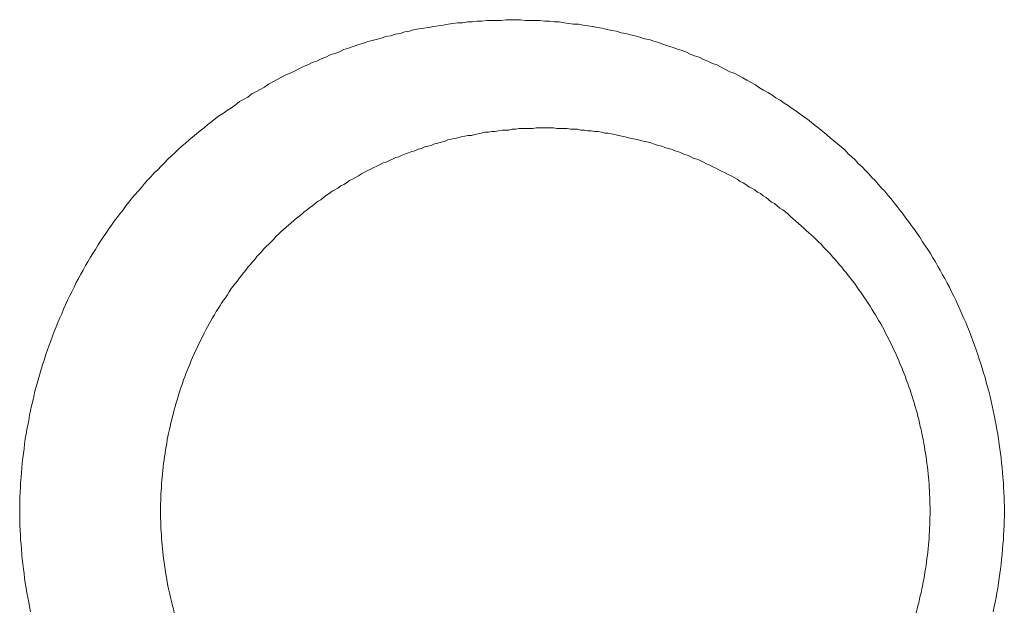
# Model space of a CAD drawing. Header units: millimetres. Extents: x -2274 to 12297, y -16157 to 26321.
# Tile 138 of 256: x -61.277 to -59.992, y -3938.131 to -3937.359. Entities that reach past the tile are written whole.
import ezdxf

# ---------------------------------------------------------------- set-up
doc = ezdxf.new("R2010")
doc.units = ezdxf.units.MM

msp = doc.modelspace()

# ---------------------------------------------------------------- linework, layer by layer
at = {"color": 253, "lineweight": 13}
for points in [[(-59.9924, -3938, 0), (-59.9924, -3937.994, 0), (-59.9926, -3937.988, 0), (-59.9928, -3937.982, 0), (-59.993, -3937.975, 0), (-59.9933, -3937.969, 0), (-59.9937, -3937.963, 0), (-59.9942, -3937.956, 0), (-59.9947, -3937.95, 0), (-59.9952, -3937.944, 0), (-59.9959, -3937.938, 0), (-59.9966, -3937.931, 0), (-59.9973, -3937.925, 0), (-59.9981, -3937.919, 0), (-59.999, -3937.913, 0), (-59.9999, -3937.906, 0), (-60.0009, -3937.9, 0), (-60.002, -3937.894, 0), (-60.0031, -3937.888, 0), (-60.0043, -3937.882, 0), (-60.0056, -3937.875, 0), (-60.0069, -3937.869, 0), (-60.0082, -3937.863, 0), (-60.0096, -3937.857, 0), (-60.0111, -3937.851, 0), (-60.0127, -3937.844, 0), (-60.0143, -3937.838, 0), (-60.0159, -3937.832, 0), (-60.0176, -3937.826, 0), (-60.0194, -3937.82, 0), (-60.0213, -3937.814, 0), (-60.0231, -3937.808, 0), (-60.0251, -3937.802, 0), (-60.0271, -3937.796, 0), (-60.0292, -3937.79, 0), (-60.0313, -3937.784, 0), (-60.0335, -3937.778, 0), (-60.0357, -3937.772, 0), (-60.038, -3937.766, 0), (-60.0404, -3937.76, 0), (-60.0428, -3937.754, 0), (-60.0452, -3937.749, 0), (-60.0478, -3937.743, 0), (-60.0503, -3937.737, 0), (-60.053, -3937.731, 0), (-60.0557, -3937.725, 0), (-60.0584, -3937.72, 0), (-60.0612, -3937.714, 0), (-60.0641, -3937.708, 0), (-60.067, -3937.703, 0), (-60.0699, -3937.697, 0), (-60.0729, -3937.692, 0), (-60.076, -3937.686, 0), (-60.0791, -3937.681, 0), (-60.0823, -3937.675, 0), (-60.0855, -3937.67, 0), (-60.0888, -3937.664, 0), (-60.0922, -3937.659, 0), (-60.0956, -3937.654, 0), (-60.099, -3937.649, 0), (-60.1025, -3937.643, 0), (-60.106, -3937.638, 0), (-60.1096, -3937.633, 0), (-60.1133, -3937.628, 0), (-60.117, -3937.623, 0), (-60.1207, -3937.618, 0), (-60.1245, -3937.613, 0), (-60.1283, -3937.608, 0), (-60.1322, -3937.603, 0), (-60.1361, -3937.598, 0), (-60.1401, -3937.593, 0), (-60.1442, -3937.588, 0), (-60.1482, -3937.583, 0), (-60.1524, -3937.579, 0), (-60.1565, -3937.574, 0), (-60.1607, -3937.569, 0), (-60.165, -3937.565, 0), (-60.1693, -3937.56, 0), (-60.1736, -3937.556, 0), (-60.178, -3937.551, 0), (-60.1825, -3937.547, 0), (-60.187, -3937.542, 0), (-60.1915, -3937.538, 0), (-60.196, -3937.534, 0), (-60.2006, -3937.529, 0), (-60.2053, -3937.525, 0), (-60.21, -3937.521, 0), (-60.2147, -3937.517, 0), (-60.2195, -3937.513, 0), (-60.2243, -3937.509, 0), (-60.2291, -3937.505, 0), (-60.234, -3937.501, 0), (-60.239, -3937.497, 0), (-60.2439, -3937.493, 0), (-60.2489, -3937.489, 0), (-60.254, -3937.486, 0), (-60.259, -3937.482, 0), (-60.2642, -3937.478, 0), (-60.2693, -3937.475, 0), (-60.2745, -3937.471, 0), (-60.2797, -3937.468, 0), (-60.2849, -3937.464, 0), (-60.2902, -3937.461, 0), (-60.2955, -3937.457, 0), (-60.3009, -3937.454, 0), (-60.3063, -3937.451, 0), (-60.3117, -3937.448, 0), (-60.3171, -3937.444, 0), (-60.3226, -3937.441, 0), (-60.3281, -3937.438, 0), (-60.3336, -3937.435, 0), (-60.3392, -3937.432, 0), (-60.3448, -3937.429, 0), (-60.3504, -3937.427, 0), (-60.356, -3937.424, 0), (-60.3617, -3937.421, 0), (-60.3674, -3937.418, 0), (-60.3731, -3937.416, 0), (-60.3789, -3937.413, 0), (-60.3846, -3937.411, 0), (-60.3904, -3937.408, 0), (-60.3963, -3937.406, 0), (-60.4021, -3937.404, 0), (-60.408, -3937.401, 0), (-60.4138, -3937.399, 0), (-60.4198, -3937.397, 0), (-60.4257, -3937.395, 0), (-60.4316, -3937.393, 0), (-60.4376, -3937.391, 0), (-60.4436, -3937.389, 0), (-60.4496, -3937.387, 0), (-60.4556, -3937.385, 0), (-60.4617, -3937.384, 0), (-60.4677, -3937.382, 0), (-60.4738, -3937.38, 0), (-60.4799, -3937.379, 0), (-60.486, -3937.377, 0), (-60.4921, -3937.376, 0), (-60.4983, -3937.374, 0), (-60.5044, -3937.373, 0), (-60.5106, -3937.372, 0), (-60.5168, -3937.37, 0), (-60.5229, -3937.369, 0), (-60.5291, -3937.368, 0), (-60.5354, -3937.367, 0), (-60.5416, -3937.366, 0), (-60.5478, -3937.365, 0), (-60.5541, -3937.365, 0), (-60.5603, -3937.364, 0), (-60.5666, -3937.363, 0), (-60.5728, -3937.362, 0), (-60.5791, -3937.362, 0), (-60.5854, -3937.361, 0), (-60.5917, -3937.361, 0), (-60.598, -3937.36, 0), (-60.6043, -3937.36, 0), (-60.6106, -3937.36, 0), (-60.6169, -3937.36, 0), (-60.6232, -3937.359, 0), (-60.6295, -3937.359, 0), (-60.6358, -3937.359, 0), (-60.6421, -3937.359, 0), (-60.6485, -3937.36, 0), (-60.6548, -3937.36, 0), (-60.6611, -3937.36, 0), (-60.6674, -3937.36, 0), (-60.6737, -3937.361, 0), (-60.6801, -3937.361, 0), (-60.6864, -3937.362, 0), (-60.6927, -3937.362, 0), (-60.699, -3937.363, 0), (-60.7053, -3937.363, 0), (-60.7116, -3937.364, 0), (-60.7179, -3937.365, 0), (-60.7242, -3937.366, 0), (-60.7305, -3937.367, 0), (-60.7367, -3937.368, 0), (-60.743, -3937.369, 0), (-60.7493, -3937.37, 0), (-60.7555, -3937.371, 0), (-60.7617, -3937.372, 0), (-60.768, -3937.374, 0), (-60.7742, -3937.375, 0), (-60.7804, -3937.377, 0), (-60.7866, -3937.378, 0), (-60.7927, -3937.38, 0), (-60.7989, -3937.381, 0), (-60.805, -3937.383, 0), (-60.8112, -3937.385, 0), (-60.8173, -3937.386, 0), (-60.8234, -3937.388, 0), (-60.8295, -3937.39, 0), (-60.8355, -3937.392, 0), (-60.8416, -3937.394, 0), (-60.8476, -3937.396, 0), (-60.8536, -3937.398, 0), (-60.8596, -3937.401, 0), (-60.8655, -3937.403, 0), (-60.8715, -3937.405, 0), (-60.8774, -3937.408, 0), (-60.8833, -3937.41, 0), (-60.8891, -3937.413, 0), (-60.895, -3937.415, 0), (-60.9008, -3937.418, 0), (-60.9066, -3937.42, 0), (-60.9124, -3937.423, 0), (-60.9181, -3937.426, 0), (-60.9238, -3937.429, 0), (-60.9295, -3937.431, 0), (-60.9351, -3937.434, 0), (-60.9408, -3937.437, 0), (-60.9464, -3937.44, 0), (-60.9519, -3937.443, 0), (-60.9574, -3937.447, 0), (-60.9629, -3937.45, 0), (-60.9684, -3937.453, 0), (-60.9738, -3937.456, 0), (-60.9792, -3937.46, 0), (-60.9846, -3937.463, 0), (-60.9899, -3937.466, 0), (-60.9952, -3937.47, 0), (-61.0004, -3937.474, 0), (-61.0056, -3937.477, 0), (-61.0108, -3937.481, 0), (-61.0159, -3937.484, 0), (-61.021, -3937.488, 0), (-61.0261, -3937.492, 0), (-61.0311, -3937.496, 0), (-61.036, -3937.5, 0), (-61.041, -3937.504, 0), (-61.0458, -3937.508, 0), (-61.0507, -3937.512, 0), (-61.0555, -3937.516, 0), (-61.0602, -3937.52, 0), (-61.0649, -3937.524, 0), (-61.0696, -3937.528, 0), (-61.0742, -3937.533, 0), (-61.0788, -3937.537, 0), (-61.0833, -3937.541, 0), (-61.0878, -3937.546, 0), (-61.0922, -3937.55, 0), (-61.0966, -3937.555, 0), (-61.101, -3937.559, 0), (-61.1053, -3937.564, 0), (-61.1095, -3937.568, 0), (-61.1137, -3937.573, 0), (-61.1179, -3937.578, 0), (-61.122, -3937.583, 0), (-61.1261, -3937.587, 0), (-61.1301, -3937.592, 0), (-61.1341, -3937.597, 0), (-61.138, -3937.602, 0), (-61.1418, -3937.607, 0), (-61.1457, -3937.612, 0), (-61.1494, -3937.617, 0), (-61.1532, -3937.622, 0), (-61.1568, -3937.627, 0), (-61.1604, -3937.632, 0), (-61.164, -3937.638, 0), (-61.1675, -3937.643, 0), (-61.171, -3937.648, 0), (-61.1744, -3937.653, 0), (-61.1778, -3937.659, 0), (-61.1811, -3937.664, 0), (-61.1843, -3937.669, 0), (-61.1875, -3937.675, 0), (-61.1907, -3937.68, 0), (-61.1938, -3937.686, 0), (-61.1968, -3937.691, 0), (-61.1998, -3937.697, 0), (-61.2028, -3937.702, 0), (-61.2057, -3937.708, 0), (-61.2085, -3937.714, 0), (-61.2113, -3937.719, 0), (-61.214, -3937.725, 0), (-61.2166, -3937.731, 0), (-61.2193, -3937.737, 0), (-61.2218, -3937.743, 0), (-61.2243, -3937.748, 0), (-61.2268, -3937.754, 0), (-61.2291, -3937.76, 0), (-61.2315, -3937.766, 0), (-61.2337, -3937.772, 0), (-61.236, -3937.778, 0), (-61.2381, -3937.784, 0), (-61.2402, -3937.79, 0), (-61.2423, -3937.796, 0), (-61.2443, -3937.802, 0), (-61.2462, -3937.808, 0), (-61.2481, -3937.814, 0), (-61.2499, -3937.82, 0), (-61.2517, -3937.826, 0), (-61.2534, -3937.832, 0), (-61.255, -3937.838, 0), (-61.2566, -3937.844, 0), (-61.2581, -3937.851, 0), (-61.2596, -3937.857, 0), (-61.261, -3937.863, 0), (-61.2623, -3937.869, 0), (-61.2636, -3937.875, 0), (-61.2648, -3937.882, 0), (-61.266, -3937.888, 0), (-61.2671, -3937.894, 0), (-61.2682, -3937.9, 0), (-61.2692, -3937.906, 0), (-61.2701, -3937.913, 0), (-61.2709, -3937.919, 0), (-61.2717, -3937.925, 0), (-61.2725, -3937.931, 0), (-61.2732, -3937.938, 0), (-61.2738, -3937.944, 0), (-61.2743, -3937.95, 0), (-61.2748, -3937.956, 0), (-61.2753, -3937.963, 0), (-61.2756, -3937.969, 0), (-61.276, -3937.975, 0), (-61.2762, -3937.982, 0), (-61.2764, -3937.988, 0), (-61.2765, -3937.994, 0), (-61.2765, -3938, 0)], [(-61.0928, -3938, 0), (-61.0928, -3937.996, 0), (-61.0927, -3937.991, 0), (-61.0926, -3937.987, 0), (-61.0925, -3937.983, 0), (-61.0923, -3937.978, 0), (-61.0921, -3937.974, 0), (-61.0918, -3937.969, 0), (-61.0915, -3937.965, 0), (-61.0912, -3937.96, 0), (-61.0908, -3937.956, 0), (-61.0904, -3937.952, 0), (-61.0899, -3937.947, 0), (-61.0894, -3937.943, 0), (-61.0889, -3937.938, 0), (-61.0883, -3937.934, 0), (-61.0877, -3937.929, 0), (-61.087, -3937.925, 0), (-61.0863, -3937.921, 0), (-61.0856, -3937.916, 0), (-61.0848, -3937.912, 0), (-61.084, -3937.907, 0), (-61.0832, -3937.903, 0), (-61.0823, -3937.899, 0), (-61.0813, -3937.894, 0), (-61.0804, -3937.89, 0), (-61.0794, -3937.885, 0), (-61.0783, -3937.881, 0), (-61.0772, -3937.877, 0), (-61.0761, -3937.872, 0), (-61.075, -3937.868, 0), (-61.0738, -3937.864, 0), (-61.0725, -3937.859, 0), (-61.0712, -3937.855, 0), (-61.0699, -3937.851, 0), (-61.0686, -3937.846, 0), (-61.0672, -3937.842, 0), (-61.0658, -3937.838, 0), (-61.0643, -3937.834, 0), (-61.0628, -3937.829, 0), (-61.0613, -3937.825, 0), (-61.0597, -3937.821, 0), (-61.0581, -3937.817, 0), (-61.0564, -3937.813, 0), (-61.0547, -3937.809, 0), (-61.053, -3937.804, 0), (-61.0512, -3937.8, 0), (-61.0494, -3937.796, 0), (-61.0476, -3937.792, 0), (-61.0457, -3937.788, 0), (-61.0438, -3937.784, 0), (-61.0418, -3937.78, 0), (-61.0399, -3937.776, 0), (-61.0378, -3937.772, 0), (-61.0358, -3937.768, 0), (-61.0337, -3937.764, 0), (-61.0315, -3937.76, 0), (-61.0294, -3937.756, 0), (-61.0272, -3937.752, 0), (-61.0249, -3937.748, 0), (-61.0227, -3937.744, 0), (-61.0203, -3937.74, 0), (-61.018, -3937.737, 0), (-61.0156, -3937.733, 0), (-61.0132, -3937.729, 0), (-61.0107, -3937.725, 0), (-61.0083, -3937.722, 0), (-61.0057, -3937.718, 0), (-61.0032, -3937.714, 0), (-61.0006, -3937.71, 0), (-60.998, -3937.707, 0), (-60.9953, -3937.703, 0), (-60.9927, -3937.7, 0), (-60.9899, -3937.696, 0), (-60.9872, -3937.693, 0), (-60.9844, -3937.689, 0), (-60.9816, -3937.686, 0), (-60.9788, -3937.682, 0), (-60.9759, -3937.679, 0), (-60.973, -3937.675, 0), (-60.97, -3937.672, 0), (-60.9671, -3937.668, 0), (-60.9641, -3937.665, 0), (-60.9611, -3937.662, 0), (-60.958, -3937.658, 0), (-60.9549, -3937.655, 0), (-60.9518, -3937.652, 0), (-60.9487, -3937.649, 0), (-60.9455, -3937.646, 0), (-60.9423, -3937.642, 0), (-60.9391, -3937.639, 0), (-60.9358, -3937.636, 0), (-60.9325, -3937.633, 0), (-60.9292, -3937.63, 0), (-60.9259, -3937.627, 0), (-60.9225, -3937.624, 0), (-60.9192, -3937.621, 0), (-60.9157, -3937.618, 0), (-60.9123, -3937.616, 0), (-60.9088, -3937.613, 0), (-60.9054, -3937.61, 0), (-60.9018, -3937.607, 0), (-60.8983, -3937.604, 0), (-60.8947, -3937.602, 0), (-60.8912, -3937.599, 0), (-60.8875, -3937.596, 0), (-60.8839, -3937.594, 0), (-60.8802, -3937.591, 0), (-60.8766, -3937.588, 0), (-60.8729, -3937.586, 0), (-60.8691, -3937.583, 0), (-60.8654, -3937.581, 0), (-60.8616, -3937.579, 0), (-60.8578, -3937.576, 0), (-60.854, -3937.574, 0), (-60.8502, -3937.572, 0), (-60.8463, -3937.569, 0), (-60.8424, -3937.567, 0), (-60.8385, -3937.565, 0), (-60.8346, -3937.563, 0), (-60.8307, -3937.56, 0), (-60.8267, -3937.558, 0), (-60.8227, -3937.556, 0), (-60.8187, -3937.554, 0), (-60.8147, -3937.552, 0), (-60.8107, -3937.55, 0), (-60.8066, -3937.548, 0), (-60.8025, -3937.546, 0), (-60.7985, -3937.545, 0), (-60.7944, -3937.543, 0), (-60.7902, -3937.541, 0), (-60.7861, -3937.539, 0), (-60.782, -3937.538, 0), (-60.7778, -3937.536, 0), (-60.7736, -3937.534, 0), (-60.7694, -3937.533, 0), (-60.7652, -3937.531, 0), (-60.761, -3937.53, 0), (-60.7568, -3937.528, 0), (-60.7525, -3937.527, 0), (-60.7482, -3937.525, 0), (-60.744, -3937.524, 0), (-60.7397, -3937.523, 0), (-60.7354, -3937.521, 0), (-60.7311, -3937.52, 0), (-60.7268, -3937.519, 0), (-60.7224, -3937.518, 0), (-60.7181, -3937.516, 0), (-60.7137, -3937.515, 0), (-60.7094, -3937.514, 0), (-60.705, -3937.513, 0), (-60.7006, -3937.512, 0), (-60.6962, -3937.511, 0), (-60.6919, -3937.51, 0), (-60.6875, -3937.51, 0), (-60.683, -3937.509, 0), (-60.6786, -3937.508, 0), (-60.6742, -3937.507, 0), (-60.6698, -3937.506, 0), (-60.6653, -3937.506, 0), (-60.6609, -3937.505, 0), (-60.6564, -3937.505, 0), (-60.652, -3937.504, 0), (-60.6475, -3937.503, 0), (-60.6431, -3937.503, 0), (-60.6386, -3937.503, 0), (-60.6341, -3937.502, 0), (-60.6297, -3937.502, 0), (-60.6252, -3937.501, 0), (-60.6207, -3937.501, 0), (-60.6162, -3937.501, 0), (-60.6118, -3937.501, 0), (-60.6073, -3937.501, 0), (-60.6028, -3937.5, 0), (-60.5983, -3937.5, 0), (-60.5938, -3937.5, 0), (-60.5893, -3937.5, 0), (-60.5849, -3937.5, 0), (-60.5804, -3937.5, 0), (-60.5759, -3937.501, 0), (-60.5714, -3937.501, 0), (-60.5669, -3937.501, 0), (-60.5625, -3937.501, 0), (-60.558, -3937.502, 0), (-60.5535, -3937.502, 0), (-60.549, -3937.502, 0), (-60.5446, -3937.503, 0), (-60.5401, -3937.503, 0), (-60.5357, -3937.504, 0), (-60.5312, -3937.504, 0), (-60.5268, -3937.505, 0), (-60.5223, -3937.505, 0), (-60.5179, -3937.506, 0), (-60.5134, -3937.507, 0), (-60.509, -3937.507, 0), (-60.5046, -3937.508, 0), (-60.5002, -3937.509, 0), (-60.4958, -3937.51, 0), (-60.4914, -3937.511, 0), (-60.487, -3937.512, 0), (-60.4826, -3937.513, 0), (-60.4782, -3937.514, 0), (-60.4739, -3937.515, 0), (-60.4695, -3937.516, 0), (-60.4652, -3937.517, 0), (-60.4608, -3937.518, 0), (-60.4565, -3937.519, 0), (-60.4522, -3937.52, 0), (-60.4479, -3937.522, 0), (-60.4436, -3937.523, 0), (-60.4393, -3937.524, 0), (-60.435, -3937.526, 0), (-60.4308, -3937.527, 0), (-60.4265, -3937.528, 0), (-60.4223, -3937.53, 0), (-60.4181, -3937.531, 0), (-60.4139, -3937.533, 0), (-60.4097, -3937.535, 0), (-60.4055, -3937.536, 0), (-60.4014, -3937.538, 0), (-60.3972, -3937.54, 0), (-60.3931, -3937.541, 0), (-60.389, -3937.543, 0), (-60.3849, -3937.545, 0), (-60.3808, -3937.547, 0), (-60.3767, -3937.549, 0), (-60.3727, -3937.551, 0), (-60.3686, -3937.553, 0), (-60.3646, -3937.555, 0), (-60.3606, -3937.557, 0), (-60.3567, -3937.559, 0), (-60.3527, -3937.561, 0), (-60.3488, -3937.563, 0), (-60.3449, -3937.565, 0), (-60.341, -3937.567, 0), (-60.3371, -3937.57, 0), (-60.3332, -3937.572, 0), (-60.3294, -3937.574, 0), (-60.3256, -3937.577, 0), (-60.3218, -3937.579, 0), (-60.318, -3937.581, 0), (-60.3143, -3937.584, 0), (-60.3105, -3937.586, 0), (-60.3068, -3937.589, 0), (-60.3031, -3937.591, 0), (-60.2995, -3937.594, 0), (-60.2959, -3937.597, 0), (-60.2922, -3937.599, 0), (-60.2887, -3937.602, 0), (-60.2851, -3937.605, 0), (-60.2815, -3937.607, 0), (-60.278, -3937.61, 0), (-60.2745, -3937.613, 0), (-60.2711, -3937.616, 0), (-60.2676, -3937.619, 0), (-60.2642, -3937.622, 0), (-60.2608, -3937.625, 0), (-60.2575, -3937.628, 0), (-60.2541, -3937.631, 0), (-60.2508, -3937.634, 0), (-60.2475, -3937.637, 0), (-60.2443, -3937.64, 0), (-60.241, -3937.643, 0), (-60.2378, -3937.646, 0), (-60.2347, -3937.649, 0), (-60.2315, -3937.652, 0), (-60.2284, -3937.656, 0), (-60.2253, -3937.659, 0), (-60.2223, -3937.662, 0), (-60.2192, -3937.665, 0), (-60.2162, -3937.669, 0), (-60.2132, -3937.672, 0), (-60.2103, -3937.675, 0), (-60.2074, -3937.679, 0), (-60.2045, -3937.682, 0), (-60.2017, -3937.686, 0), (-60.1988, -3937.689, 0), (-60.196, -3937.693, 0), (-60.1933, -3937.696, 0), (-60.1906, -3937.7, 0), (-60.1879, -3937.703, 0), (-60.1852, -3937.707, 0), (-60.1826, -3937.711, 0), (-60.18, -3937.714, 0), (-60.1774, -3937.718, 0), (-60.1749, -3937.722, 0), (-60.1724, -3937.725, 0), (-60.1699, -3937.729, 0), (-60.1675, -3937.733, 0), (-60.1651, -3937.737, 0), (-60.1627, -3937.741, 0), (-60.1604, -3937.744, 0), (-60.1581, -3937.748, 0), (-60.1559, -3937.752, 0), (-60.1536, -3937.756, 0), (-60.1515, -3937.76, 0), (-60.1493, -3937.764, 0), (-60.1472, -3937.768, 0), (-60.1451, -3937.772, 0), (-60.1431, -3937.776, 0), (-60.1411, -3937.78, 0), (-60.1391, -3937.784, 0), (-60.1372, -3937.788, 0), (-60.1353, -3937.792, 0), (-60.1334, -3937.796, 0), (-60.1316, -3937.8, 0), (-60.1298, -3937.804, 0), (-60.1281, -3937.809, 0), (-60.1263, -3937.813, 0), (-60.1247, -3937.817, 0), (-60.123, -3937.821, 0), (-60.1214, -3937.825, 0), (-60.1199, -3937.83, 0), (-60.1183, -3937.834, 0), (-60.1169, -3937.838, 0), (-60.1154, -3937.842, 0), (-60.114, -3937.847, 0), (-60.1126, -3937.851, 0), (-60.1113, -3937.855, 0), (-60.11, -3937.859, 0), (-60.1087, -3937.864, 0), (-60.1075, -3937.868, 0), (-60.1063, -3937.872, 0), (-60.1052, -3937.877, 0), (-60.1041, -3937.881, 0), (-60.103, -3937.885, 0), (-60.102, -3937.89, 0), (-60.101, -3937.894, 0), (-60.1001, -3937.899, 0), (-60.0991, -3937.903, 0), (-60.0983, -3937.907, 0), (-60.0974, -3937.912, 0), (-60.0967, -3937.916, 0), (-60.0959, -3937.921, 0), (-60.0952, -3937.925, 0), (-60.0945, -3937.929, 0), (-60.0939, -3937.934, 0), (-60.0933, -3937.938, 0), (-60.0927, -3937.943, 0), (-60.0922, -3937.947, 0), (-60.0918, -3937.952, 0), (-60.0913, -3937.956, 0), (-60.0909, -3937.96, 0), (-60.0906, -3937.965, 0), (-60.0903, -3937.969, 0), (-60.09, -3937.974, 0), (-60.0898, -3937.978, 0), (-60.0896, -3937.983, 0), (-60.0895, -3937.987, 0), (-60.0894, -3937.991, 0), (-60.0893, -3937.996, 0), (-60.0893, -3938, 0)], [(-61.2623, -3938.132, 0), (-61.2636, -3938.125, 0), (-61.2648, -3938.119, 0), (-61.266, -3938.113, 0), (-61.2671, -3938.107, 0), (-61.2682, -3938.101, 0), (-61.2692, -3938.094, 0), (-61.2701, -3938.088, 0), (-61.2709, -3938.082, 0), (-61.2717, -3938.076, 0), (-61.2725, -3938.069, 0), (-61.2732, -3938.063, 0), (-61.2738, -3938.057, 0), (-61.2743, -3938.05, 0), (-61.2748, -3938.044, 0), (-61.2753, -3938.038, 0), (-61.2756, -3938.032, 0), (-61.276, -3938.025, 0), (-61.2762, -3938.019, 0), (-61.2764, -3938.013, 0), (-61.2765, -3938.007, 0), (-61.2765, -3938, 0)], [(-61.0928, -3938, 0), (-61.0928, -3938.005, 0), (-61.0927, -3938.009, 0), (-61.0926, -3938.014, 0), (-61.0925, -3938.018, 0), (-61.0923, -3938.023, 0), (-61.0921, -3938.027, 0), (-61.0918, -3938.031, 0), (-61.0915, -3938.036, 0), (-61.0912, -3938.04, 0), (-61.0908, -3938.045, 0), (-61.0904, -3938.049, 0), (-61.0899, -3938.054, 0), (-61.0894, -3938.058, 0), (-61.0889, -3938.062, 0), (-61.0883, -3938.067, 0), (-61.0877, -3938.071, 0), (-61.087, -3938.076, 0), (-61.0863, -3938.08, 0), (-61.0856, -3938.085, 0), (-61.0848, -3938.089, 0), (-61.084, -3938.093, 0), (-61.0832, -3938.098, 0), (-61.0823, -3938.102, 0), (-61.0813, -3938.107, 0), (-61.0804, -3938.111, 0), (-61.0794, -3938.115, 0), (-61.0783, -3938.12, 0), (-61.0772, -3938.124, 0), (-61.0761, -3938.128, 0), (-61.075, -3938.133, 0)], [(-60.1075, -3938.133, 0), (-60.1063, -3938.128, 0), (-60.1052, -3938.124, 0), (-60.1041, -3938.12, 0), (-60.103, -3938.115, 0), (-60.102, -3938.111, 0), (-60.101, -3938.107, 0), (-60.1001, -3938.102, 0), (-60.0991, -3938.098, 0), (-60.0983, -3938.093, 0), (-60.0974, -3938.089, 0), (-60.0967, -3938.085, 0), (-60.0959, -3938.08, 0), (-60.0952, -3938.076, 0), (-60.0945, -3938.071, 0), (-60.0939, -3938.067, 0), (-60.0933, -3938.062, 0), (-60.0927, -3938.058, 0), (-60.0922, -3938.054, 0), (-60.0918, -3938.049, 0), (-60.0913, -3938.045, 0), (-60.0909, -3938.04, 0), (-60.0906, -3938.036, 0), (-60.0903, -3938.031, 0), (-60.09, -3938.027, 0), (-60.0898, -3938.023, 0), (-60.0896, -3938.018, 0), (-60.0895, -3938.014, 0), (-60.0894, -3938.009, 0), (-60.0893, -3938.005, 0), (-60.0893, -3938, 0)], [(-59.9924, -3938, 0), (-59.9924, -3938.007, 0), (-59.9926, -3938.013, 0), (-59.9928, -3938.019, 0), (-59.993, -3938.025, 0), (-59.9933, -3938.032, 0), (-59.9937, -3938.038, 0), (-59.9942, -3938.044, 0), (-59.9947, -3938.05, 0), (-59.9952, -3938.057, 0), (-59.9959, -3938.063, 0), (-59.9966, -3938.069, 0), (-59.9973, -3938.076, 0), (-59.9981, -3938.082, 0), (-59.999, -3938.088, 0), (-59.9999, -3938.094, 0), (-60.0009, -3938.101, 0), (-60.002, -3938.107, 0), (-60.0031, -3938.113, 0), (-60.0043, -3938.119, 0), (-60.0056, -3938.125, 0), (-60.0069, -3938.132, 0)]]:
    msp.add_polyline3d(points, dxfattribs=at)

doc.saveas('drawing.dxf')
